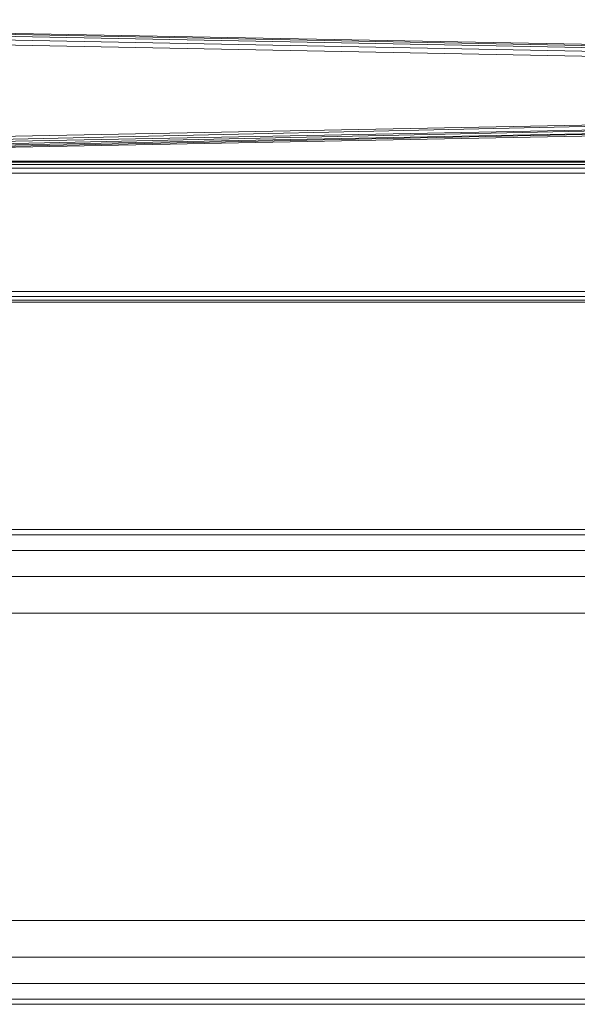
# Model space of a CAD drawing. Header units: millimetres. Extents: x 1 to 3476, y -521 to 159.
# Tile 34 of 130: x 1077 to 1105, y 108 to 159. Entities that reach past the tile are written whole.
import ezdxf

# ---------------------------------------------------------------- set-up
doc = ezdxf.new("R2010")
doc.units = ezdxf.units.MM
doc.layers.add('VG491211CA_dwg', color=8, linetype='Continuous', lineweight=9)

# ---------------------------------------------------------------- blocks, each defined once
blk = doc.blocks.new('VG491211CA_dwg-300031-Północ')
at = {"color": 18, "lineweight": 9}
for p, q in [((-789.411, 157.347), (-867.028, 158.847)), ((-789.411, 157.234), (-867.027, 158.734)), ((-789.794, 157.408), (-867.02, 158.9)), ((-867.029, 158.284), (-789.411, 156.784)), ((-867.027, 158.547), (-789.411, 157.047)), ((-789.411, 153.681), (-867.624, 152.169)), ((-789.411, 153.646), (-867.099, 151.917)), ((-789.411, 153.418), (-867.099, 151.917)), ((-789.411, 153.394), (-866.724, 151.737)), ((-789.411, 153.231), (-866.724, 151.737)), ((-866.499, 151.629), (-789.411, 153.216)), ((-866.499, 151.629), (-789.411, 153.118)), ((-790.574, 151.538), (-867.023, 151.538)), ((-790.904, 151.592), (-866.652, 151.592)), ((-867.023, 151.426), (-790.461, 151.426)), ((-867.023, 151.238), (-790.274, 151.238)), ((-867.023, 150.976), (-790.011, 150.976)), ((-790.011, 144.873), (-867.624, 144.873)), ((-790.274, 144.61), (-867.099, 144.61)), ((-790.461, 144.423), (-866.724, 144.423)), ((-866.498, 144.31), (-790.574, 144.31)), ((-5.067, 132.579), (-903.786, 132.579)), ((-5.067, 132.309), (-903.786, 132.309)), ((-903.786, 131.499), (-5.067, 131.499)), ((-903.786, 130.149), (-5.067, 130.149)), ((-903.786, 128.259), (-5.067, 128.259)), ((-5.067, 112.381), (-903.786, 112.381)), ((-5.067, 110.491), (-903.786, 110.491)), ((-903.786, 109.141), (-5.067, 109.141)), ((-903.786, 108.331), (-5.067, 108.331)), ((-903.786, 108.061), (-5.067, 108.061))]:
    blk.add_line(p, q, dxfattribs=at)

msp = doc.modelspace()

# ---------------------------------------------------------------- block references
at = {"layer": 'VG491211CA_dwg', "color": 18}
msp.add_blockref('VG491211CA_dwg-300031-Północ', (1906.949, 0), dxfattribs=at)

doc.saveas('drawing.dxf')
